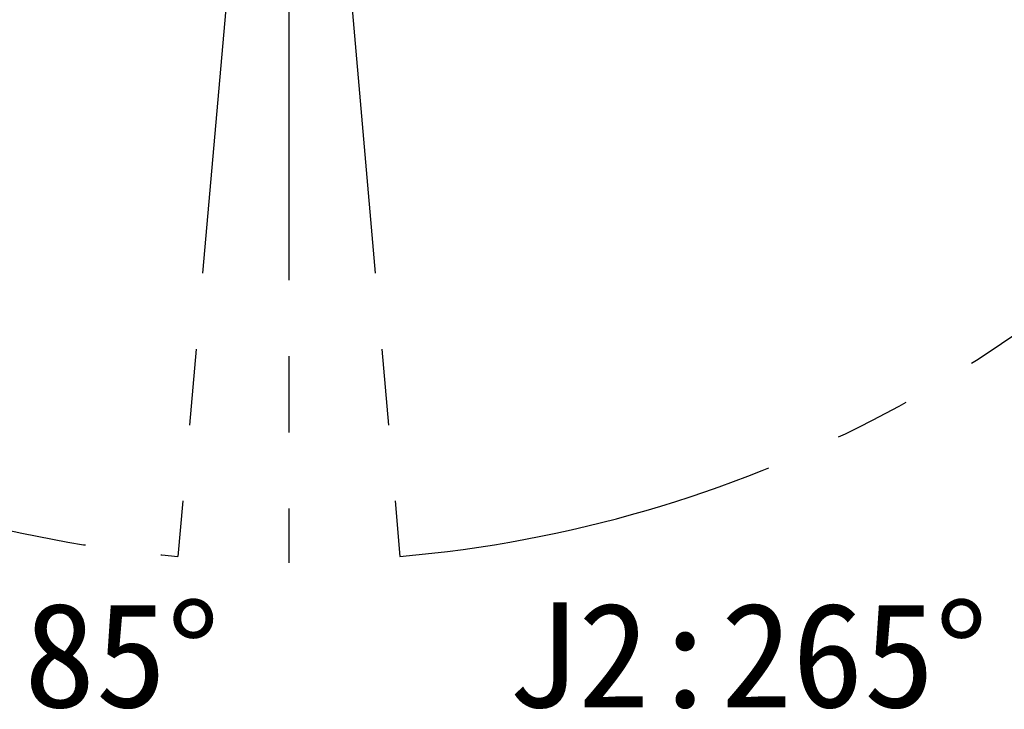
# Model space of a CAD drawing. Header units: millimetres. Extents: x 0 to 4200, y 0 to 2974.
# Tile 11 of 40: x 1206 to 1535, y 1320 to 1550. Entities that reach past the tile are written whole.
import ezdxf

# ---------------------------------------------------------------- set-up
doc = ezdxf.new("R2010")
doc.units = ezdxf.units.MM
doc.header["$LTSCALE"] = 10
doc.linetypes.add('CENTERX2', pattern=[20.32, 12.7, -2.54, 2.54, -2.54])
doc.layers.add('中心线层', color=6, linetype='CENTERX2', lineweight=25)
doc.layers.add('标注层', color=150, linetype='Continuous')
doc.styles.add('SLDTEXTSTYLE1', font='仿宋_GB2312')

# ---------------------------------------------------------------- blocks, each defined once
blk = doc.blocks.new('SW_CENTERMARKSYMBOL_1')
at = {"layer": '中心线层', "color": 0}
blk.add_line((0, -1), (0, -425.5), dxfattribs=at)

msp = doc.modelspace()

# ---------------------------------------------------------------- linework, layer by layer
at = {"layer": '中心线层', "linetype": 'CENTERX2'}
for q in [(1258.854, 1370.723), (1332.936, 1370.723)]:
    msp.add_line((1295.895, 1794.105), q, dxfattribs=at)
for centre, radius, start, end in [((1295.895, 1794.105), 425, 275, 265), ((870.895, 1794.105), 395, 20, 340)]:
    msp.add_arc(centre, radius, start, end, dxfattribs=at)

# ---------------------------------------------------------------- block references
at = {"layer": '中心线层'}
msp.add_blockref('SW_CENTERMARKSYMBOL_1', (1295.895, 1794.105), dxfattribs=at)

# ---------------------------------------------------------------- texts
at = {"layer": '标注层', "char_height": 35, "attachment_point": 1, "style": 'SLDTEXTSTYLE1'}
for s, insert in [('J2:85°', (1136.127, 1355.37)), ('J2:265°', (1368.521, 1355.37))]:
    msp.add_mtext(s, dxfattribs=dict(at, insert=insert))

doc.saveas('drawing.dxf')
